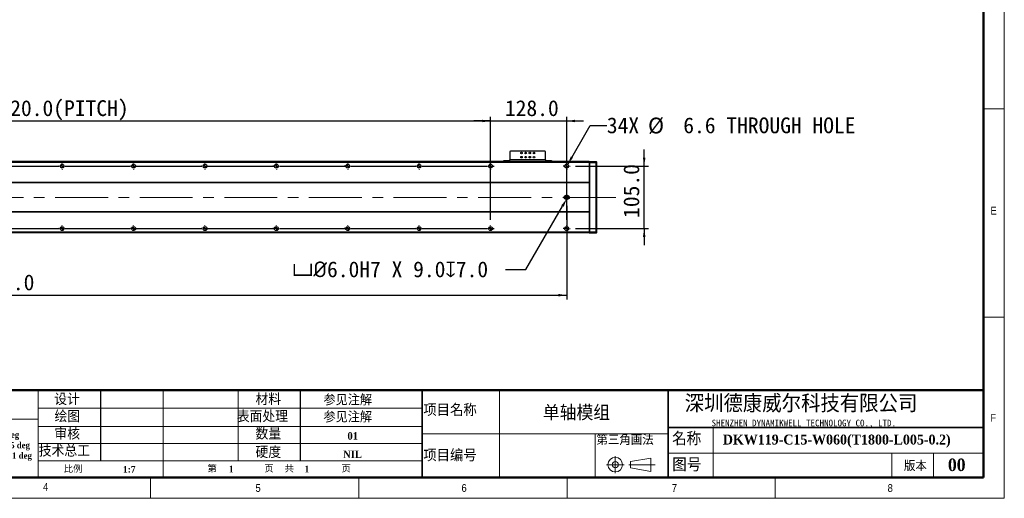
# Model space of a CAD drawing. Header units: millimetres. Extents: x 35 to 2905, y 35 to 2044.
# Tile 4 of 6: x 1250 to 2905, y 35 to 839. Entities that reach past the tile are written whole.
import ezdxf

# ---------------------------------------------------------------- set-up
doc = ezdxf.new("R2010")
doc.units = ezdxf.units.MM
doc.header["$LTSCALE"] = 7
doc.header["$PDSIZE"] = -1
doc.linetypes.add('CENTERX2', pattern=[20.32, 12.7, -2.54, 2.54, -2.54])
doc.layers.add('DIMNS', color=7, linetype='Continuous')
doc.styles.add('SLDTEXTSTYLE1', font='Gothic.ttf', dxfattribs={"width": 0.913})
doc.styles.add('SLDTEXTSTYLE2', font='timesbd.ttf', dxfattribs={"width": 0.933})
doc.styles.add('SLDTEXTSTYLE3', font='txt', dxfattribs={"bigfont": 'bigfont'})
doc.styles.add('SLDTEXTSTYLE4', font='txt', dxfattribs={"bigfont": 'bigfont'})
doc.styles.add('SLDTEXTSTYLE5', font='txt', dxfattribs={"bigfont": 'bigfont'})
doc.styles.add('SLDTEXTSTYLE6', font='txt')
doc.styles.add('SLDTEXTSTYLE7', font='timesbd.ttf', dxfattribs={"width": 0.933, "bigfont": 'bigfont'})
doc.styles.add('SLDTEXTSTYLE8', font='txt')
doc.dimstyles.new('SLDDIMSTYLE0', dxfattribs={"dimtxt": 26.6, "dimasz": 14, "dimexe": 0, "dimexo": 0.0625, "dimgap": 6.65, "dimtad": 2, "dimdec": 1, "dimrnd": 1e-09, "dimzin": 4, "dimdsep": 46, "dimtxsty": 'SLDTEXTSTYLE8', "dimsah": 1, "dimcen": 0.09, "dimadec": 0, "dimazin": 1, "dimtfac": 1, "dimtdec": 1, "dimtofl": 0, "dimtmove": 0, "dimatfit": 3, "dimfxl": 0, "dimfrac": 2, "dimtolj": 1, "dimtzin": 12, "dimarcsym": 0})
doc.dimstyles.new('SLDDIMSTYLE1', dxfattribs={"dimtxt": 26.6, "dimasz": 14, "dimexe": 0, "dimexo": 0.0625, "dimgap": 6.65, "dimtad": 2, "dimdec": 1, "dimrnd": 1e-09, "dimzin": 4, "dimdsep": 46, "dimtxsty": 'SLDTEXTSTYLE8', "dimsah": 1, "dimcen": 0.09, "dimadec": 0, "dimazin": 1, "dimtfac": 1, "dimtdec": 1, "dimtmove": 0, "dimatfit": 0, "dimfxl": 0, "dimfrac": 2, "dimtolj": 1, "dimtzin": 12, "dimarcsym": 0})
doc.dimstyles.new('SLDDIMSTYLE5', dxfattribs={"dimtxt": 26.6, "dimasz": 14, "dimexe": 0, "dimexo": 0.0625, "dimgap": 6.65, "dimtad": 0, "dimtih": 1, "dimtoh": 1, "dimdec": 1, "dimrnd": 1e-09, "dimzin": 4, "dimdsep": 46, "dimtxsty": 'SLDTEXTSTYLE8', "dimsah": 1, "dimcen": 0, "dimadec": 0, "dimazin": 1, "dimtfac": 1, "dimtdec": 1, "dimtofl": 0, "dimtmove": 0, "dimatfit": 3, "dimfxl": 0, "dimfrac": 2, "dimtolj": 1, "dimtzin": 12, "dimarcsym": 0})
doc.dimstyles.new('SLDDIMSTYLE6', dxfattribs={"dimtxt": 26.6, "dimasz": 14, "dimexe": 0, "dimexo": 0.0625, "dimgap": 6.65, "dimtad": 0, "dimtih": 1, "dimtoh": 1, "dimdec": 1, "dimrnd": 1e-09, "dimzin": 12, "dimdsep": 46, "dimtxsty": 'SLDTEXTSTYLE8', "dimsah": 1, "dimcen": 0, "dimadec": 0, "dimazin": 3, "dimtfac": 1, "dimtdec": 1, "dimtofl": 0, "dimtmove": 0, "dimatfit": 3, "dimfxl": 0, "dimfrac": 2, "dimtolj": 1, "dimtzin": 12, "dimarcsym": 0})

# ---------------------------------------------------------------- blocks, each defined once
blk = doc.blocks.new('SW_NOTE_0')
at = {"color": 0, "linetype": 'Continuous', "lineweight": 0, "char_height": 10.5, "attachment_point": 1, "style": 'SLDTEXTSTYLE2'}
for s, insert in [('X.X ± 0.5 deg', (0, 13.8)), ('X.XX ± 0.25 deg', (0, -3.7)), ('X.XXX ± 0.1 deg', (0, -21.2))]:
    blk.add_mtext(s, dxfattribs=dict(at, insert=insert))
blk = doc.blocks.new('_D_13')
at = {"layer": 'DIMNS'}
for p, q in [((233.5, 532), (233.5, 369.4)), ((2169.5, 526.4), (2169.5, 369.4)), ((233.5, 376.4), (2169.5, 376.4))]:
    blk.add_line(p, q, dxfattribs=at)
for points in [[(233.5, 376.4), (247.5, 374.3), (247.5, 378.5)], [(2169.5, 376.4), (2155.5, 378.5), (2155.5, 374.3)]]:
    blk.add_solid(points, dxfattribs=at)
at = {"layer": 'DIMNS', "insert": (1166.2, 411.3), "char_height": 26.6, "attachment_point": 1, "style": 'SLDTEXTSTYLE8'}
blk.add_mtext('1936.0', dxfattribs=at)
blk = doc.blocks.new('_D_14')
at = {"layer": 'DIMNS'}
for p, q in [((2299.7, 593.4), (2299.7, 621.4)), ((2184.2, 593.4), (2306.7, 593.4)), ((2299.7, 488.4), (2299.7, 593.4)), ((2184.2, 488.4), (2306.7, 488.4)), ((2299.7, 488.4), (2299.7, 460.4))]:
    blk.add_line(p, q, dxfattribs=at)
for points in [[(2299.7, 593.4), (2301.8, 607.4), (2297.6, 607.4)], [(2299.7, 488.4), (2297.6, 474.4), (2301.8, 474.4)]]:
    blk.add_solid(points, dxfattribs=at)
at = {"layer": 'DIMNS', "insert": (2264.8, 506.3), "char_height": 26.6, "attachment_point": 1, "rotation": 90, "style": 'SLDTEXTSTYLE8'}
blk.add_mtext('105.0', dxfattribs=at)
blk = doc.blocks.new('_D_16')
at = {"layer": 'Defpoints', "color": 0}
for p in [(2169.5, 538.3), (2171, 540.9)]:
    blk.add_point(p, dxfattribs=at)
at = {"layer": 'DIMNS', "color": 0, "lineweight": -2}
for p, q in [((2100.8, 419.4), (2162.5, 526.1)), ((2066.5, 419.4), (2100.8, 419.4))]:
    blk.add_line(p, q, dxfattribs=at)
at = {"layer": 'DIMNS', "color": 0}
blk.add_solid([(2160.4, 527.3), (2164.5, 525), (2169.5, 538.3)], dxfattribs=at)
at = {"layer": 'DIMNS', "color": 0, "insert": (1708.1, 433.2), "char_height": 26.6, "attachment_point": 1, "style": 'SLDTEXTSTYLE8'}
blk.add_mtext('\\A1;{\\fGDT|b0|i0|c134|p2;v\\fISOCPEUR|b0|i0|c134|p34;%%C}6.0H7 X 9.0{\\fGDT|b0|i0|c134|p2;x}7.0', dxfattribs=at)
blk = doc.blocks.new('_D_17')
at = {"layer": 'DIMNS'}
for p, q in [((2171.1, 596.2), (2208.9, 661.8)), ((2208.9, 661.8), (2236.9, 661.8))]:
    blk.add_line(p, q, dxfattribs=at)
blk.add_solid([(2171.1, 596.2), (2179.9, 607.3), (2176.3, 609.4)], dxfattribs=at)
at = {"layer": 'DIMNS', "char_height": 26.6, "attachment_point": 1, "style": 'SLDTEXTSTYLE8'}
for s, insert in [('34X ', (2236.9, 675.2)), ('%%c', (2306.2, 674.9)), (' 6.6 THROUGH HOLE', (2347.3, 675.2))]:
    blk.add_mtext(s, dxfattribs=dict(at, insert=insert))
blk = doc.blocks.new('_D_18')
at = {"layer": 'DIMNS'}
for p, q in [((361.5, 608.1), (361.5, 676.2)), ((361.5, 669.2), (2041.5, 669.2)), ((2041.5, 608.1), (2041.5, 676.2))]:
    blk.add_line(p, q, dxfattribs=at)
for points in [[(361.5, 669.2), (375.5, 667.1), (375.5, 671.3)], [(2041.5, 669.2), (2027.5, 671.3), (2027.5, 667.1)]]:
    blk.add_solid(points, dxfattribs=at)
at = {"layer": 'DIMNS', "char_height": 26.6, "attachment_point": 1, "style": 'SLDTEXTSTYLE8'}
for s, insert in [('1680.0', (1021.5, 704.1)), ('=14×120.0(PITCH)', (1125.5, 704.1))]:
    blk.add_mtext(s, dxfattribs=dict(at, insert=insert))
blk = doc.blocks.new('_D_19')
at = {"layer": 'DIMNS'}
for p, q in [((2041.5, 669.2), (2013.5, 669.2)), ((2041.5, 503.1), (2041.5, 676.2)), ((2041.5, 669.2), (2169.5, 669.2)), ((2169.5, 503.1), (2169.5, 676.2)), ((2169.5, 669.2), (2197.5, 669.2))]:
    blk.add_line(p, q, dxfattribs=at)
for points in [[(2041.5, 669.2), (2027.5, 671.3), (2027.5, 667.1)], [(2169.5, 669.2), (2183.5, 667.1), (2183.5, 671.3)]]:
    blk.add_solid(points, dxfattribs=at)
at = {"layer": 'DIMNS', "insert": (2065.6, 704.1), "char_height": 26.6, "attachment_point": 1, "style": 'SLDTEXTSTYLE8'}
blk.add_mtext('128.0', dxfattribs=at)
blk = doc.blocks.new('SW_CENTERMARKSYMBOL_0')
at = {"layer": 'DIMNS', "color": 0}
for p, q in [((-5.08, 0), (-5.54, 0)), ((0, 0), (-2.54, 0)), ((0, 5.08), (0, 5.54)), ((0, 0), (0, 2.54)), ((0, 0), (0, -2.54)), ((0, 0), (2.54, 0)), ((5.08, 0), (5.54, 0)), ((0, -5.08), (0, -5.54))]:
    blk.add_line(p, q, dxfattribs=at)
blk = doc.blocks.new('SW_CENTERMARKSYMBOL_2')
at = {"layer": 'DIMNS', "color": 0}
for p, q in [((725.08, 0), (834.92, 0)), ((834.92, 0), (834.16, 0)), ((840, 0), (837.46, 0)), ((840, 0), (837.46, 0)), ((840, 0), (837.46, 0)), ((840, 0), (837.46, 0)), ((840, 0), (837.46, 0)), ((840, 0), (837.46, 0)), ((840, 0), (837.46, 0)), ((840, 5.08), (840, 5.84)), ((840, 0), (840, 2.54)), ((840, 0), (840, 2.54)), ((840, 0), (840, 2.54)), ((840, 0), (840, 2.54)), ((840, 0), (840, 2.54)), ((840, 0), (840, 2.54)), ((840, 0), (840, 2.54)), ((840, 0), (840, -2.54)), ((840, 0), (842.54, 0)), ((840, 0), (840, -2.54)), ((840, 0), (842.54, 0)), ((840, 0), (840, -2.54)), ((840, 0), (842.54, 0)), ((840, 0), (840, -2.54)), ((840, 0), (842.54, 0)), ((840, 0), (840, -2.54)), ((840, 0), (842.54, 0)), ((840, 0), (840, -2.54)), ((840, 0), (842.54, 0)), ((840, 0), (840, -2.54)), ((840, 0), (842.54, 0)), ((845.08, 0), (845.84, 0)), ((845.08, 0), (954.92, 0)), ((954.92, 0), (954.16, 0)), ((960, 0), (957.46, 0)), ((960, 0), (957.46, 0)), ((960, 0), (957.46, 0)), ((960, 0), (957.46, 0)), ((960, 0), (957.46, 0)), ((960, 0), (957.46, 0)), ((960, 5.08), (960, 5.84)), ((960, 0), (960, 2.54)), ((960, 0), (960, 2.54)), ((960, 0), (960, 2.54)), ((960, 0), (960, 2.54)), ((960, 0), (960, 2.54)), ((960, 0), (960, 2.54)), ((960, 0), (960, -2.54)), ((960, 0), (962.54, 0)), ((960, 0), (960, -2.54)), ((960, 0), (962.54, 0)), ((960, 0), (960, -2.54)), ((960, 0), (962.54, 0)), ((960, 0), (960, -2.54)), ((960, 0), (962.54, 0)), ((960, 0), (960, -2.54)), ((960, 0), (962.54, 0)), ((960, 0), (960, -2.54)), ((960, 0), (962.54, 0)), ((965.08, 0), (965.84, 0)), ((965.08, 0), (1074.92, 0)), ((1074.92, 0), (1074.16, 0)), ((1080, 0), (1077.46, 0)), ((1080, 0), (1077.46, 0)), ((1080, 0), (1077.46, 0)), ((1080, 0), (1077.46, 0)), ((1080, 0), (1077.46, 0)), ((1080, 5.08), (1080, 5.84)), ((1080, 0), (1080, 2.54)), ((1080, 0), (1080, 2.54)), ((1080, 0), (1080, 2.54)), ((1080, 0), (1080, 2.54)), ((1080, 0), (1080, 2.54)), ((1080, 0), (1080, -2.54)), ((1080, 0), (1082.54, 0)), ((1080, 0), (1080, -2.54)), ((1080, 0), (1082.54, 0)), ((1080, 0), (1080, -2.54)), ((1080, 0), (1082.54, 0)), ((1080, 0), (1080, -2.54)), ((1080, 0), (1082.54, 0)), ((1080, 0), (1080, -2.54)), ((1080, 0), (1082.54, 0)), ((1085.08, 0), (1085.84, 0)), ((1085.08, 0), (1194.92, 0)), ((1194.92, 0), (1194.16, 0)), ((1200, 0), (1197.46, 0)), ((1200, 0), (1197.46, 0)), ((1200, 0), (1197.46, 0)), ((1200, 0), (1197.46, 0)), ((1200, 5.08), (1200, 5.84)), ((1200, 0), (1200, 2.54)), ((1200, 0), (1200, 2.54)), ((1200, 0), (1200, 2.54)), ((1200, 0), (1200, 2.54)), ((1200, 0), (1200, -2.54)), ((1200, 0), (1202.54, 0)), ((1200, 0), (1200, -2.54)), ((1200, 0), (1202.54, 0)), ((1200, 0), (1200, -2.54)), ((1200, 0), (1202.54, 0)), ((1200, 0), (1200, -2.54)), ((1200, 0), (1202.54, 0)), ((1205.08, 0), (1205.84, 0)), ((1205.08, 0), (1314.92, 0)), ((1314.92, 0), (1314.16, 0)), ((1320, 0), (1317.46, 0)), ((1320, 0), (1317.46, 0)), ((1320, 0), (1317.46, 0)), ((1320, 5.08), (1320, 5.84)), ((1320, 0), (1320, 2.54)), ((1320, 0), (1320, 2.54)), ((1320, 0), (1320, 2.54)), ((1320, 0), (1320, -2.54)), ((1320, 0), (1322.54, 0)), ((1320, 0), (1320, -2.54)), ((1320, 0), (1322.54, 0)), ((1320, 0), (1320, -2.54)), ((1320, 0), (1322.54, 0)), ((1325.08, 0), (1325.84, 0)), ((1325.08, 0), (1434.92, 0)), ((1434.92, 0), (1434.16, 0)), ((1440, 0), (1437.46, 0)), ((1440, 0), (1437.46, 0)), ((1440, 5.08), (1440, 5.84)), ((1440, 0), (1440, 2.54)), ((1440, 0), (1440, 2.54)), ((1440, 0), (1440, -2.54)), ((1440, 0), (1442.54, 0)), ((1440, 0), (1440, -2.54)), ((1440, 0), (1442.54, 0)), ((1445.08, 0), (1445.84, 0)), ((1445.08, 0), (1554.92, 0)), ((1560, 0), (1557.46, 0)), ((1560, 5.08), (1560, 5.84)), ((1560, 0), (1560, 2.54)), ((1560, 0), (1560, -2.54)), ((1560, 0), (1562.54, 0)), ((1565.08, 0), (1565.84, 0)), ((840, -5.08), (840, -5.84)), ((960, -5.08), (960, -5.84)), ((1080, -5.08), (1080, -5.84)), ((1200, -5.08), (1200, -5.84)), ((1320, -5.08), (1320, -5.84)), ((1440, -5.08), (1440, -5.84)), ((1560, -5.08), (1560, -5.84))]:
    blk.add_line(p, q, dxfattribs=at)
blk = doc.blocks.new('SW_CENTERMARKSYMBOL_3')
at = {"layer": 'DIMNS', "color": 0}
for p, q in [((605.08, 0), (714.92, 0)), ((714.92, 0), (714.16, 0)), ((720, 0), (717.46, 0)), ((720, 0), (717.46, 0)), ((720, 0), (717.46, 0)), ((720, 0), (717.46, 0)), ((720, 0), (717.46, 0)), ((720, 0), (717.46, 0)), ((720, 0), (717.46, 0)), ((720, 5.08), (720, 5.84)), ((720, 0), (720, 2.54)), ((720, 0), (720, 2.54)), ((720, 0), (720, 2.54)), ((720, 0), (720, 2.54)), ((720, 0), (720, 2.54)), ((720, 0), (720, 2.54)), ((720, 0), (720, 2.54)), ((720, 0), (720, -2.54)), ((720, 0), (722.54, 0)), ((720, 0), (720, -2.54)), ((720, 0), (722.54, 0)), ((720, 0), (720, -2.54)), ((720, 0), (722.54, 0)), ((720, 0), (720, -2.54)), ((720, 0), (722.54, 0)), ((720, 0), (720, -2.54)), ((720, 0), (722.54, 0)), ((720, 0), (720, -2.54)), ((720, 0), (722.54, 0)), ((720, 0), (720, -2.54)), ((720, 0), (722.54, 0)), ((725.08, 0), (725.84, 0)), ((725.08, 0), (834.92, 0)), ((834.92, 0), (834.16, 0)), ((840, 0), (837.46, 0)), ((840, 0), (837.46, 0)), ((840, 0), (837.46, 0)), ((840, 0), (837.46, 0)), ((840, 0), (837.46, 0)), ((840, 0), (837.46, 0)), ((840, 5.08), (840, 5.84)), ((840, 0), (840, 2.54)), ((840, 0), (840, 2.54)), ((840, 0), (840, 2.54)), ((840, 0), (840, 2.54)), ((840, 0), (840, 2.54)), ((840, 0), (840, 2.54)), ((840, 0), (840, -2.54)), ((840, 0), (842.54, 0)), ((840, 0), (840, -2.54)), ((840, 0), (842.54, 0)), ((840, 0), (840, -2.54)), ((840, 0), (842.54, 0)), ((840, 0), (840, -2.54)), ((840, 0), (842.54, 0)), ((840, 0), (840, -2.54)), ((840, 0), (842.54, 0)), ((840, 0), (840, -2.54)), ((840, 0), (842.54, 0)), ((845.08, 0), (845.84, 0)), ((845.08, 0), (954.92, 0)), ((954.92, 0), (954.16, 0)), ((960, 0), (957.46, 0)), ((960, 0), (957.46, 0)), ((960, 0), (957.46, 0)), ((960, 0), (957.46, 0)), ((960, 0), (957.46, 0)), ((960, 5.08), (960, 5.84)), ((960, 0), (960, 2.54)), ((960, 0), (960, 2.54)), ((960, 0), (960, 2.54)), ((960, 0), (960, 2.54)), ((960, 0), (960, 2.54)), ((960, 0), (960, -2.54)), ((960, 0), (962.54, 0)), ((960, 0), (960, -2.54)), ((960, 0), (962.54, 0)), ((960, 0), (960, -2.54)), ((960, 0), (962.54, 0)), ((960, 0), (960, -2.54)), ((960, 0), (962.54, 0)), ((960, 0), (960, -2.54)), ((960, 0), (962.54, 0)), ((965.08, 0), (965.84, 0)), ((965.08, 0), (1074.92, 0)), ((1074.92, 0), (1074.16, 0)), ((1080, 0), (1077.46, 0)), ((1080, 0), (1077.46, 0)), ((1080, 0), (1077.46, 0)), ((1080, 0), (1077.46, 0)), ((1080, 5.08), (1080, 5.84)), ((1080, 0), (1080, 2.54)), ((1080, 0), (1080, 2.54)), ((1080, 0), (1080, 2.54)), ((1080, 0), (1080, 2.54)), ((1080, 0), (1080, -2.54)), ((1080, 0), (1082.54, 0)), ((1080, 0), (1080, -2.54)), ((1080, 0), (1082.54, 0)), ((1080, 0), (1080, -2.54)), ((1080, 0), (1082.54, 0)), ((1080, 0), (1080, -2.54)), ((1080, 0), (1082.54, 0)), ((1085.08, 0), (1085.84, 0)), ((1085.08, 0), (1194.92, 0)), ((1194.92, 0), (1194.16, 0)), ((1200, 0), (1197.46, 0)), ((1200, 0), (1197.46, 0)), ((1200, 0), (1197.46, 0)), ((1200, 5.08), (1200, 5.84)), ((1200, 0), (1200, 2.54)), ((1200, 0), (1200, 2.54)), ((1200, 0), (1200, 2.54)), ((1200, 0), (1200, -2.54)), ((1200, 0), (1202.54, 0)), ((1200, 0), (1200, -2.54)), ((1200, 0), (1202.54, 0)), ((1200, 0), (1200, -2.54)), ((1200, 0), (1202.54, 0)), ((1205.08, 0), (1205.84, 0)), ((1205.08, 0), (1314.92, 0)), ((1314.92, 0), (1314.16, 0)), ((1320, 0), (1317.46, 0)), ((1320, 0), (1317.46, 0)), ((1320, 5.08), (1320, 5.84)), ((1320, 0), (1320, 2.54)), ((1320, 0), (1320, 2.54)), ((1320, 0), (1320, -2.54)), ((1320, 0), (1322.54, 0)), ((1320, 0), (1320, -2.54)), ((1320, 0), (1322.54, 0)), ((1325.08, 0), (1325.84, 0)), ((1325.08, 0), (1434.92, 0)), ((1440, 0), (1437.46, 0)), ((1440, 5.08), (1440, 5.84)), ((1440, 0), (1440, 2.54)), ((1440, 0), (1440, -2.54)), ((1440, 0), (1442.54, 0)), ((1445.08, 0), (1445.84, 0)), ((720, -5.08), (720, -5.84)), ((840, -5.08), (840, -5.84)), ((960, -5.08), (960, -5.84)), ((1080, -5.08), (1080, -5.84)), ((1200, -5.08), (1200, -5.84)), ((1320, -5.08), (1320, -5.84)), ((1440, -5.08), (1440, -5.84))]:
    blk.add_line(p, q, dxfattribs=at)
blk = doc.blocks.new('SW_CENTERMARKSYMBOL_4')
at = {"layer": 'DIMNS', "color": 0}
for p, q in [((-5.08, 0), (-5.84, 0)), ((0, 0), (-2.54, 0)), ((0, 5.08), (0, 5.84)), ((0, 0), (0, 2.54)), ((0, 0), (0, -2.54)), ((0, 0), (2.54, 0)), ((5.08, 0), (5.84, 0)), ((0, -5.08), (0, -5.84))]:
    blk.add_line(p, q, dxfattribs=at)
blk = doc.blocks.new('SW_CENTERMARKSYMBOL_5')
at = {"layer": 'DIMNS', "color": 0}
for p, q in [((-5.08, 0), (-5.84, 0)), ((0, 0), (-2.54, 0)), ((0, 5.08), (0, 5.84)), ((0, 0), (0, 2.54)), ((0, 0), (0, -2.54)), ((0, 0), (2.54, 0)), ((5.08, 0), (5.84, 0)), ((0, -5.08), (0, -5.84))]:
    blk.add_line(p, q, dxfattribs=at)
blk = doc.blocks.new('SW_DOWELSYMBOL_1')
at = {"linetype": 'Continuous', "lineweight": 18}
h = blk.add_hatch(color=0, dxfattribs=at)
edge = h.paths.add_edge_path(flags=0)
edge.add_arc((0, 0), 3, 180, 270)
edge.add_line((0, -3), (0, 0))
edge.add_line((0, 0), (-3, 0))
h = blk.add_hatch(color=0, dxfattribs=at)
edge = h.paths.add_edge_path(flags=0)
edge.add_arc((0, 0), 3, 0, 90)
edge.add_line((0, 3), (0, 0))
edge.add_line((0, 0), (3, 0))
at = {"layer": 'DIMNS', "color": 0}
blk.add_circle((0, 0), 3, dxfattribs=at)
blk = doc.blocks.new('SW_DOWELSYMBOL_2')
at = {"linetype": 'Continuous', "lineweight": 18}
h = blk.add_hatch(color=0, dxfattribs=at)
edge = h.paths.add_edge_path(flags=0)
edge.add_arc((0, 0), 3, 180, 270)
edge.add_line((0, -3), (0, 0))
edge.add_line((0, 0), (-3, 0))
h = blk.add_hatch(color=0, dxfattribs=at)
edge = h.paths.add_edge_path(flags=0)
edge.add_arc((0, 0), 3, 0, 90)
edge.add_line((0, 3), (0, 0))
edge.add_line((0, 0), (3, 0))
at = {"layer": 'DIMNS', "color": 0}
blk.add_circle((0, 0), 3, dxfattribs=at)

msp = doc.modelspace()

# ---------------------------------------------------------------- linework, layer by layer
at = {"color": 7, "linetype": 'Continuous', "lineweight": 18}
for p, q in [((2905, 35), (2905, 2044)), ((2870, 2009), (2870, 70)), ((2870, 689.5), (2905, 689.5)), ((2870, 339.5), (2905, 339.5)), ((1281, 217), (1281, 192.5)), ((1281, 168), (1281, 217)), ((1281, 192.5), (1281, 217)), ((1491.29, 217), (1491.29, 70)), ((1617, 217), (1617, 98.04)), ((2056.78, 217), (2056.78, 70)), ((1281, 168), (1281, 192.5)), ((1281, 186.61), (1926.29, 186.61)), ((1281, 168), (1025.29, 168)), ((1281, 168), (1281, 70)), ((1281, 155.78), (1926.29, 155.78)), ((2415.65, 154), (2415.65, 70)), ((1926.29, 143.5), (2339.76, 143.5)), ((2217.1, 143.5), (2217.1, 70)), ((1281, 126.91), (1926.29, 126.91)), ((2251.06, 106.04), (2251.06, 77.44)), ((2276.67, 96.73), (2310.66, 102.61)), ((2310.66, 102.61), (2310.66, 80.22)), ((2339.76, 110.88), (2870, 110.88)), ((2716, 110.88), (2716, 70)), ((2786, 110.88), (2786, 70)), ((1926.29, 98.04), (1281, 98.04)), ((2236.5, 91.48), (2265.91, 91.48)), ((2273.64, 91.48), (2318.36, 91.48)), ((2276.67, 86.23), (2276.67, 96.73)), ((2276.67, 86.23), (2310.66, 80.22)), ((70, 70), (2870, 70)), ((861, 70), (2870, 70)), ((1470, 35), (1470, 70)), ((1820, 70), (1820, 35)), ((2170, 35), (2170, 70)), ((2520, 70), (2520, 35)), ((35, 35), (2905, 35))]:
    msp.add_line(p, q, dxfattribs=at)
at = {"color": 7, "linetype": 'Continuous', "lineweight": 50}
for p, q in [((2870, 2009), (2870, 70)), ((1025.29, 217), (1281, 217)), ((2870, 217), (1281, 217)), ((70, 70), (2870, 70))]:
    msp.add_line(p, q, dxfattribs=at)
at = {"color": 7, "linetype": 'Continuous', "lineweight": 25}
for p, q in [((2074.96, 618.66), (2073.96, 617.66)), ((2073.96, 617.66), (2073.96, 603.86)), ((2132.96, 618.66), (2074.96, 618.66)), ((2133.96, 617.66), (2132.96, 618.66)), ((2133.96, 603.86), (2133.96, 617.66)), ((2207.46, 600.86), (195.46, 600.86)), ((2207.46, 600.36), (195.46, 600.36)), ((2207.46, 599.36), (195.46, 599.36)), ((2063.96, 600.86), (2063.96, 602.86)), ((2063.96, 602.86), (2064.96, 602.86)), ((2064.96, 602.86), (2064.96, 600.86)), ((2064.96, 602.86), (2072.96, 602.86)), ((2072.96, 602.86), (2072.96, 600.86)), ((2073.96, 602.86), (2072.96, 602.86)), ((2133.96, 603.86), (2073.96, 603.86)), ((2073.96, 600.86), (2073.96, 603.86)), ((2133.96, 603.86), (2133.96, 600.86)), ((2134.96, 602.86), (2133.96, 602.86)), ((2134.96, 602.86), (2134.96, 600.86)), ((2134.96, 602.86), (2142.96, 602.86)), ((2142.96, 600.86), (2142.96, 602.86)), ((2142.96, 602.86), (2143.96, 602.86)), ((2143.96, 602.86), (2143.96, 600.86)), ((2207.46, 600.56), (2207.76, 600.86)), ((2207.46, 600.86), (2207.46, 600.56)), ((2207.46, 600.36), (2207.46, 600.56)), ((2207.46, 600.36), (2207.46, 599.36)), ((2207.46, 599.36), (2207.46, 565.86)), ((2207.46, 598.73), (2207.76, 598.86)), ((2207.76, 600.86), (2207.76, 598.86)), ((2207.76, 600.86), (2219.16, 600.86)), ((2207.76, 598.86), (2207.76, 482.86)), ((2219.16, 598.86), (2207.76, 598.86)), ((2219.16, 598.86), (2219.16, 600.86)), ((2219.46, 600.56), (2219.16, 600.86)), ((2219.16, 482.86), (2219.16, 598.86)), ((2219.46, 598.73), (2219.16, 598.86)), ((2219.46, 600.56), (2219.46, 598.73)), ((2219.46, 598.73), (2219.46, 482.98)), ((2207.46, 565.86), (195.46, 565.86)), ((2207.46, 565.36), (195.46, 565.36)), ((2207.46, 565.86), (2207.46, 565.36)), ((2207.46, 565.36), (2207.46, 516.36)), ((2170.96, 543.86), (2167.96, 543.86)), ((2167.96, 537.86), (2170.96, 537.86)), ((2207.46, 516.36), (195.46, 516.36)), ((2207.46, 515.86), (195.46, 515.86)), ((2207.46, 516.36), (2207.46, 515.86)), ((2207.46, 515.86), (2207.46, 482.36)), ((2207.46, 482.36), (195.46, 482.36)), ((2207.46, 481.36), (195.46, 481.36)), ((2149.46, 481.26), (249.46, 481.26)), ((2149.46, 481.06), (249.46, 481.06)), ((2149.46, 481.36), (2149.46, 481.26)), ((2149.46, 481.06), (2149.46, 481.26)), ((2207.46, 482.98), (2207.76, 482.86)), ((2207.46, 482.36), (2207.46, 481.36)), ((2207.46, 481.16), (2207.46, 481.36)), ((2207.46, 481.16), (2207.76, 480.86)), ((2207.76, 482.86), (2207.76, 480.86)), ((2207.76, 482.86), (2219.16, 482.86)), ((2219.16, 480.86), (2207.76, 480.86)), ((2219.46, 482.98), (2219.16, 482.86)), ((2219.16, 480.86), (2219.16, 482.86)), ((2219.46, 481.16), (2219.16, 480.86)), ((2219.46, 482.98), (2219.46, 481.16))]:
    msp.add_line(p, q, dxfattribs=at)
at = {"color": 7, "linetype": 'Continuous', "lineweight": 35}
for p, q in [((1926.29, 217), (1926.29, 70)), ((2339.76, 217), (2339.76, 70)), ((2339.76, 154), (2870, 154))]:
    msp.add_line(p, q, dxfattribs=at)
at = {"color": 7, "linetype": 'Continuous', "lineweight": 25}
for centre, radius in [((2093.46, 615.36), 1.25), ((2100.46, 615.36), 1.25), ((2107.46, 615.36), 1.25), ((2114.46, 615.36), 1.25), ((1321.46, 593.36), 3.3), ((1441.46, 593.36), 3.3), ((1561.46, 593.36), 3.3), ((1681.46, 593.36), 3.3), ((1801.46, 593.36), 3.3), ((1921.46, 593.36), 3.3), ((2041.46, 593.36), 3.3), ((2093.46, 608.36), 1.25), ((2100.46, 608.36), 1.25), ((2107.46, 608.36), 1.25), ((2114.46, 608.36), 1.25), ((2169.46, 593.36), 3.3), ((1321.46, 488.36), 3.3), ((1441.46, 488.36), 3.3), ((1561.46, 488.36), 3.3), ((1681.46, 488.36), 3.3), ((1801.46, 488.36), 3.3), ((1921.46, 488.36), 3.3), ((2041.46, 488.36), 3.3), ((2169.46, 488.36), 3.3)]:
    msp.add_circle(centre, radius, dxfattribs=at)
at = {"color": 7, "linetype": 'Continuous', "lineweight": 18}
for radius in [12.25, 5.25]:
    msp.add_circle((2251.06, 91.48), radius, dxfattribs=at)
at = {"color": 7, "linetype": 'Continuous', "lineweight": 25}
for centre, start, end in [((2167.96, 540.86), 90, 270), ((2170.96, 540.86), 270, 90)]:
    msp.add_arc(centre, 3, start, end, dxfattribs=at)
at = {"layer": 'DIMNS', "linetype": 'CENTERX2', "lineweight": 18}
msp.add_line((2251.91, 540.86), (151.01, 540.86), dxfattribs=at)
at = {"layer": 'DIMNS', "color": 7}
for p, q in [((1386.18, 98.04), (1386.18, 217)), ((1721.53, 217), (1721.53, 98.04))]:
    msp.add_line(p, q, dxfattribs=at)

# ---------------------------------------------------------------- block references
at = {"color": 7, "linetype": 'Continuous', "lineweight": 0}
msp.add_blockref('SW_NOTE_0', (1164.24, 133.27), dxfattribs=at)
at = {"layer": 'DIMNS'}
for name, p in [('SW_CENTERMARKSYMBOL_3', (601.46, 593.36)), ('SW_CENTERMARKSYMBOL_4', (2169.46, 593.36)), ('SW_CENTERMARKSYMBOL_0', (2169.46, 540.86)), ('SW_DOWELSYMBOL_1', (2167.96, 540.86)), ('SW_DOWELSYMBOL_2', (2170.96, 540.86)), ('SW_CENTERMARKSYMBOL_2', (481.46, 488.36)), ('SW_CENTERMARKSYMBOL_5', (2169.46, 488.36))]:
    msp.add_blockref(name, p, dxfattribs=at)

# ---------------------------------------------------------------- texts
at = {"color": 7, "linetype": 'Continuous', "lineweight": 0}
for s, insert, char_height, attachment_point, style in [('E', (2881.67, 524.92), 12.96, 1, 'SLDTEXTSTYLE1'), ('设计', (1308.15, 211.2), 19.6, 1, 'SLDTEXTSTYLE4'), ('材料', (1646.32, 211.2), 19.6, 1, 'SLDTEXTSTYLE4'), ('参见注解', (1760.75, 209.7), 18.521, 1, 'SLDTEXTSTYLE3'), ('深圳德康威尔科技有限公司', (2367.78, 209.07), 29.6333, 1, 'SLDTEXTSTYLE5'), ('绘图', (1308.57, 182.46), 19.6, 1, 'SLDTEXTSTYLE4'), ('表面处理', (1614.87, 182.46), 19.6, 1, 'SLDTEXTSTYLE4'), ('参见注解', (1760.75, 180.95), 18.521, 1, 'SLDTEXTSTYLE3'), ('项目名称', (1928.53, 193.57), 20.373, 1, 'SLDTEXTSTYLE4'), ('单轴模组', (2129.33, 190.67), 22.225, 1, 'SLDTEXTSTYLE7'), ('SHENZHEN DYNAMIKWELL TECHNOLOGY CO., LTD.', (2413.02, 167.18), 11.1125, 1, 'SLDTEXTSTYLE6'), ('F', (2881.67, 176.95), 12.96, 1, 'SLDTEXTSTYLE1'), ('审核', (1308.34, 153.23), 19.6, 1, 'SLDTEXTSTYLE4'), ('数量', (1646.38, 153.23), 19.6, 1, 'SLDTEXTSTYLE4'), ('名称', (2346.56, 146.34), 22.225, 1, 'SLDTEXTSTYLE4'), ('01', (1800.9, 146.22), 12.6, 1, 'SLDTEXTSTYLE2'), ('DKW119-C15-W060(T1800-L005-0.2)', (2431.84, 142.09), 16.6687, 1, 'SLDTEXTSTYLE2'), ('技术总工', (1282.02, 124.6), 19.6, 1, 'SLDTEXTSTYLE4'), ('硬度', (1646.39, 122.25), 19.6, 1, 'SLDTEXTSTYLE4'), ('项目编号', (1928.53, 117.29), 20.373, 1, 'SLDTEXTSTYLE4'), ('NIL', (1793.67, 115.25), 12.6, 1, 'SLDTEXTSTYLE2'), ('图号', (2346.86, 102.52), 22.225, 1, 'SLDTEXTSTYLE4'), ('版本', (2736.3, 98.31), 17.5, 1, 'SLDTEXTSTYLE4'), ('00', (2825.06, 101.8), 21, 2, 'SLDTEXTSTYLE2'), ('比例', (1324.1, 89.33), 11.2, 1, 'SLDTEXTSTYLE4'), ('1:7', (1423.69, 89.32), 11.2, 1, 'SLDTEXTSTYLE2'), ('第        页', (1565.66, 89.74), 11.2, 1, 'SLDTEXTSTYLE4'), ('1', (1601.53, 89.74), 11.2, 1, 'SLDTEXTSTYLE2'), ('共        页', (1695.31, 89.74), 11.2, 1, 'SLDTEXTSTYLE4'), ('1', (1728.74, 89.74), 11.2, 1, 'SLDTEXTSTYLE2'), ('4', (1289.17, 60.52), 12.96, 1, 'SLDTEXTSTYLE1'), ('5', (1646.39, 58.78), 12.96, 1, 'SLDTEXTSTYLE1'), ('6', (1992.6, 58.78), 12.96, 1, 'SLDTEXTSTYLE1'), ('7', (2346.02, 58.78), 12.96, 1, 'SLDTEXTSTYLE1'), ('8', (2708.84, 58.78), 12.96, 1, 'SLDTEXTSTYLE1')]:
    msp.add_mtext(s, dxfattribs=dict(at, insert=insert, char_height=char_height, attachment_point=attachment_point, style=style))
at = {"layer": 'DIMNS', "color": 7, "insert": (2219.42, 142.13), "char_height": 17.5, "attachment_point": 1, "style": 'SLDTEXTSTYLE4'}
msp.add_mtext('第三角画法', dxfattribs=at)

# ---------------------------------------------------------------- dimensions: what is measured, and where the dimension line sits
at = {"layer": 'DIMNS'}
dim = msp.add_linear_dim(base=(2041.46, 669.21), p1=(361.46, 599.2), p2=(2041.46, 599.2), text='<>=14×120.0(PITCH)', dimstyle='SLDDIMSTYLE0', dxfattribs=at)
dim.commit()
dim.dimension.update_dxf_attribs({"geometry": '_D_18', "text_midpoint": (1218.2, 669.21), "dimtype": 160})
for base, p1, p2, dimstyle, picture, middle in [((2169.46, 669.21), (2041.46, 494.2), (2169.46, 494.2), 'SLDDIMSTYLE1', '_D_19', (2108.02, 669.21)), ((2169.46, 376.36), (233.46, 540.86), (2169.46, 535.32), 'SLDDIMSTYLE0', '_D_13', (1218.2, 376.36))]:
    dim = msp.add_linear_dim(base=base, p1=p1, p2=p2, dimstyle=dimstyle, dxfattribs=at)
    dim.commit()
    dim.dimension.update_dxf_attribs({"geometry": picture, "text_midpoint": middle, "dimtype": 160})
dim = msp.add_diameter_dim_2p(p1=(2167.81, 590.5), p2=(2171.11, 596.22), text='34X <> THROUGH HOLE\\P', dimstyle='SLDDIMSTYLE6', dxfattribs=at)
dim.commit()
dim.dimension.update_dxf_attribs({"geometry": '_D_17', "text_midpoint": (2456.44, 661.76), "dimtype": 163})
dim = msp.add_linear_dim(base=(2299.73, 593.36), p1=(2175.3, 488.36), p2=(2175.3, 593.36), angle=90, dimstyle='SLDDIMSTYLE1', dxfattribs=at)
dim.commit()
dim.dimension.update_dxf_attribs({"geometry": '_D_14', "text_midpoint": (2299.73, 548.64), "dimtype": 160})
dim = msp.add_radius_dim(center=(2170.96, 540.86), mpoint=(2169.46, 538.26), text='{\\fGDT|b0|i0|c134|p2;v\\fISOCPEUR|b0|i0|c134|p34;%%C}6.0H7 X 9.0{\\fGDT|b0|i0|c134|p2;x}7.0', dimstyle='SLDDIMSTYLE5', override={"dimpost": '<>'}, dxfattribs=at)
dim.commit()
dim.dimension.update_dxf_attribs({"geometry": '_D_16', "text_midpoint": (1884, 419.35), "dimtype": 164})

doc.saveas('drawing.dxf')
